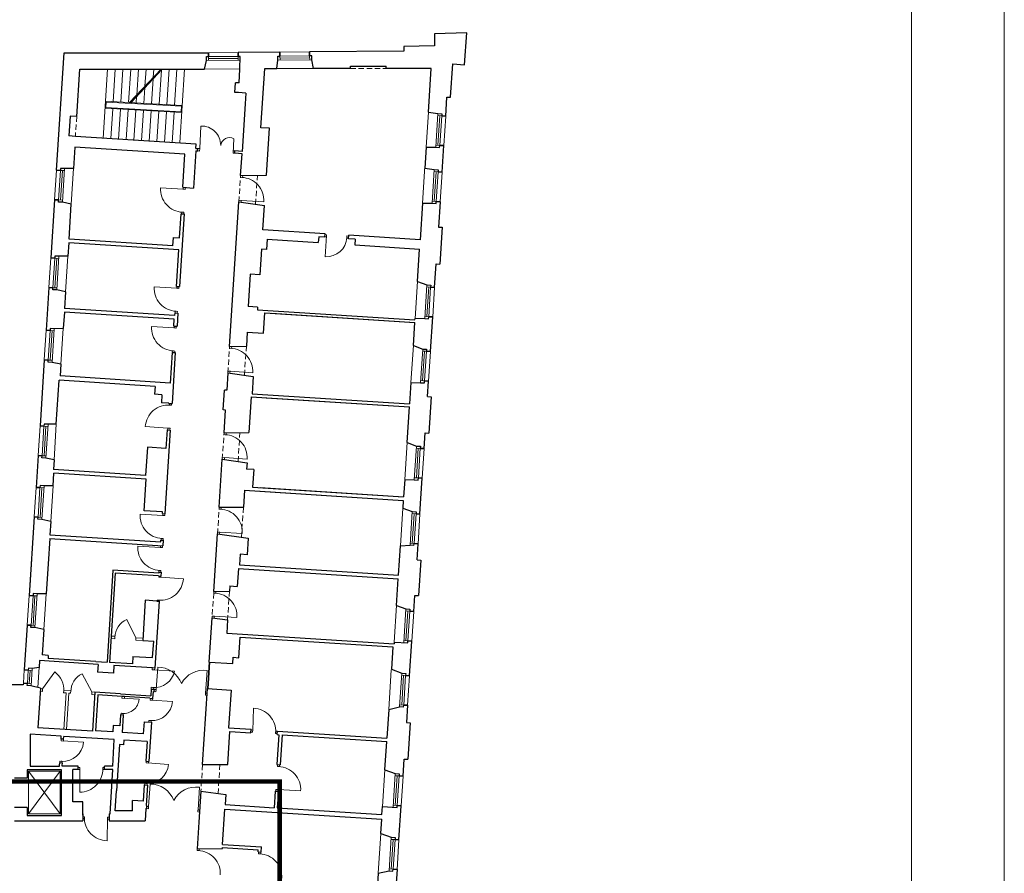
# Model space of a CAD drawing. Header units: millimetres. Extents: x 6904000 to 7075021, y 297772 to 407623.
# Tile 71 of 91: x 7071633 to 7073492, y 322490 to 324103. Entities that reach past the tile are written whole.
import ezdxf

# ---------------------------------------------------------------- set-up
doc = ezdxf.new("R2010")
doc.units = ezdxf.units.MM
doc.linetypes.add('MCS - 2 piętro - koncepcja (2026.04.17)_do wysłania$0$DASHED', pattern=[19.05, 12.7, -6.35])
for name, color, linetype, lineweight in [('MCS - 2 piętro - koncepcja (2026.04.17)_do wysłania$0$Drzwi i okna', 8, 'Continuous', 9), ('MCS - 2 piętro - koncepcja (2026.04.17)_do wysłania$0$Przekrojowa', 8, 'Continuous', 25), ('MCS - 2 piętro - koncepcja (2026.04.17)_do wysłania$0$Ramka', 8, 'Continuous', 9), ('MCS - 2 piętro - koncepcja (2026.04.17)_do wysłania$0$S3_obrys zakresu', 8, 'Continuous', 5), ('MCS - 2 piętro - koncepcja (2026.04.17)_do wysłania$0$Widokowa', 8, 'Continuous', 9)]:
    doc.layers.add(name, color=color, linetype=linetype, lineweight=lineweight)
doc.layers.add('MCS - 2 piętro - koncepcja (2026.04.17)_do wysłania$0$Obrys powierzchni', color=8, linetype='Continuous', lineweight=9, plot=False)

# ---------------------------------------------------------------- blocks, each defined once
blk = doc.blocks.new('MCS - 2 piętro - koncepcja (2026.04.17)_do wysłania$0$zw$2918')
at = {"layer": 'MCS - 2 piętro - koncepcja (2026.04.17)_do wysłania$0$Drzwi i okna', "color": 0}
for p, q in [((3569.7, -430.1), (3574.6, -344.7)), ((3695.7, -447.3), (3698.8, -392.9)), ((3569.1, -439.1), (3562.6, -438.7)), ((3569.7, -430.1), (3563.1, -429.7)), ((3569.7, -430.1), (3569.1, -439.1)), ((3696.2, -438.3), (3695.7, -447.3)), ((3696.2, -438.3), (3702.8, -438.7)), ((3695.7, -447.3), (3702.3, -447.7)), ((3723.9, -538.3), (3724.4, -531.7)), ((3732.9, -538.9), (3723.9, -538.3)), ((3731.9, -538.8), (3732.4, -531.6)), ((3731.9, -538.8), (3731.9, -538.8)), ((3507.5, -583.5), (3422.1, -578)), ((3506.5, -583.4), (3515.4, -584)), ((3507.9, -576.5), (3507.5, -583.5)), ((3515.4, -584), (3515.9, -576.8)), ((3718.3, -625), (3717.9, -631.5)), ((3727.3, -625.6), (3718.3, -625)), ((3725.9, -632.7), (3726.3, -625.6)), ((3726.3, -625.6), (3811.7, -631)), ((3500.9, -670.1), (3509.9, -670.7)), ((3501.9, -670.2), (3501.5, -676.2)), ((3509.9, -670.7), (3509.5, -676.4)), ((4042.2, -762.9), (4048.6, -763.3)), ((4049.1, -755.3), (4042.6, -754.9)), ((4048.9, -758.8), (4044, -838.7)), ((4048.6, -764.3), (4049.1, -755.3)), ((4125.3, -769), (4125.9, -760)), ((4125.4, -768), (4132, -768.4)), ((4125.9, -760), (4132.5, -760.4)), ((3483.3, -957.6), (3398, -952.1)), ((3482.3, -957.6), (3491.3, -958.1)), ((3483.8, -950.6), (3483.3, -957.6)), ((3491.3, -958.1), (3491.8, -950.9)), ((3476.7, -1044.3), (3485.7, -1044.9)), ((3477.7, -1044.3), (3477.3, -1050.3)), ((3485.7, -1044.9), (3485.3, -1050.6)), ((3473.5, -1107.4), (3388.1, -1101.9)), ((3472.5, -1107.3), (3481.4, -1107.9)), ((3473.9, -1100.4), (3473.5, -1107.4)), ((3481.4, -1107.9), (3481.9, -1100.7)), ((3682.3, -1184), (3682.7, -1177.4)), ((3691.2, -1184.6), (3682.3, -1184)), ((3690.2, -1184.5), (3690.7, -1177.3)), ((3690.2, -1184.5), (3690.2, -1184.5)), ((3466.9, -1194), (3475.9, -1194.6)), ((3467.9, -1194.1), (3467.5, -1200.1)), ((3475.9, -1194.6), (3475.5, -1200.3)), ((3676.7, -1270.7), (3676.3, -1277.2)), ((3685.7, -1271.3), (3676.7, -1270.7)), ((3684.2, -1278.3), (3684.7, -1271.2)), ((3684.7, -1271.2), (3770, -1276.7)), ((3454.2, -1398.8), (3463.2, -1399.3)), ((3455.2, -1398.8), (3455.6, -1392.8)), ((3463.2, -1399.3), (3463.6, -1393.3)), ((3449.9, -1485.6), (3364.5, -1480.3)), ((3448.9, -1485.5), (3457.8, -1486.1)), ((3449.4, -1492.6), (3449.9, -1485.6)), ((3457.8, -1486.1), (3457.4, -1493.1)), ((3661.2, -1510.3), (3661.7, -1503.7)), ((3670.2, -1510.9), (3661.2, -1510.3)), ((3669.2, -1510.8), (3669.6, -1504.2)), ((3669.2, -1510.8), (3669.2, -1510.8)), ((3669.6, -1504.2), (3669.6, -1504.2)), ((3655.6, -1597), (3655.2, -1603.5)), ((3664.6, -1597.6), (3655.6, -1597)), ((3663.2, -1604), (3663.6, -1597.5)), ((3663.6, -1597.5), (3748.9, -1603)), ((3430.1, -1816), (3344.8, -1810.6)), ((3429.1, -1816), (3438.1, -1816.6)), ((3430.5, -1809), (3430.1, -1816)), ((3438.1, -1816.6), (3438.5, -1809.5)), ((3642.9, -1791.7), (3643.5, -1785.1)), ((3651.9, -1792.3), (3642.9, -1791.7)), ((3650.9, -1792.2), (3651.4, -1785)), ((3650.9, -1792.2), (3650.9, -1792.2)), ((3651.3, -1785.6), (3651.3, -1785.6)), ((3637.4, -1878.4), (3637, -1884.9)), ((3646.4, -1879), (3637.4, -1878.4)), ((3644.9, -1886), (3645.4, -1879)), ((3645.4, -1879), (3730.7, -1884.4)), ((3421.3, -1936.7), (3336, -1931.2)), ((3421.8, -1929.7), (3421.3, -1936.7)), ((3423.5, -1902.7), (3432.5, -1903.3)), ((3424.5, -1902.8), (3424.1, -1908.8)), ((3429.3, -1937.3), (3429.7, -1930.2)), ((3432.5, -1903.3), (3432.1, -1909.3)), ((3420.3, -1936.7), (3429.3, -1937.3)), ((3414.7, -2023.4), (3423.7, -2024)), ((3415.1, -2048.8), (3415.3, -2044.5)), ((3415.7, -2023.5), (3415.3, -2029.5)), ((3423.7, -2024), (3423.3, -2030)), ((3424, -2049.4), (3415.1, -2048.8)), ((3423.3, -2045.1), (3423, -2049.3)), ((3423, -2049.3), (3508.4, -2054.9)), ((3622.6, -2109.1), (3623, -2102.5)), ((3631.6, -2109.6), (3622.6, -2109.1)), ((3630.6, -2109.6), (3631, -2103)), ((3630.6, -2109.6), (3630.6, -2109.5)), ((3631, -2103), (3631, -2103)), ((3409.4, -2135.5), (3409.1, -2139.3)), ((3418.4, -2136.1), (3409.4, -2135.5)), ((3417.4, -2136), (3417.1, -2139.9)), ((3617, -2195.8), (3616.6, -2202.3)), ((3626, -2196.4), (3617, -2195.8)), ((3624.6, -2202.8), (3625, -2196.3)), ((3625, -2196.3), (3710.3, -2201.8)), ((3390.5, -2398.4), (3390.9, -2391.8)), ((3399.6, -2399), (3390.6, -2398.4)), ((3395, -2398.7), (3474.8, -2403.8)), ((3399.5, -2399), (3399.9, -2392.4)), ((3405.2, -2473.6), (3411.2, -2388.3)), ((3591.8, -2486.9), (3598, -2401.6)), ((3387.1, -2464.9), (3386.7, -2471.4)), ((3396.1, -2465.5), (3387.1, -2464.9)), ((3395.7, -2472), (3396.1, -2465.5)), ((3404.7, -2481.6), (3398.2, -2481.2)), ((3398.7, -2473.2), (3405.2, -2473.6)), ((3405.3, -2472.6), (3404.7, -2481.6)), ((3591.8, -2485.9), (3591.2, -2494.9)), ((3598.2, -2487.4), (3591.8, -2486.9)), ((3276.3, -2506.3), (3276.7, -2499.7)), ((3285.3, -2506.8), (3276.3, -2506.3)), ((3276.3, -2506.3), (3340.7, -2510.4)), ((3285.3, -2506.8), (3285.7, -2500.3)), ((3383.1, -2513.1), (3383.5, -2506.6)), ((3392.1, -2513.7), (3383.2, -2513.2)), ((3387.6, -2513.4), (3467.4, -2518.6)), ((3392.1, -2513.7), (3392.5, -2507.1)), ((3591.2, -2494.9), (3597.7, -2495.4)), ((3272.7, -2563.1), (3272.2, -2569.5)), ((3281.6, -2563.6), (3272.7, -2563.1)), ((3281.2, -2570.1), (3281.6, -2563.6)), ((3769.9, -2629.7), (3773.5, -2544.3)), ((3378.2, -2589.9), (3377.7, -2596.4)), ((3387.1, -2590.5), (3378.2, -2589.9)), ((3386.7, -2597), (3387.1, -2590.5)), ((3769.7, -2634.2), (3763.1, -2633.9)), ((3770.1, -2626.3), (3763.5, -2625.9)), ((3770.2, -2625.3), (3769.7, -2634.2)), ((3857, -2629.9), (3856.5, -2638.9)), ((3856.5, -2638.9), (3863, -2639.3)), ((3863.4, -2631.3), (3856.9, -2630.9)), ((3046.8, -2667.4), (3047.3, -2660.8)), ((3055.9, -2667.9), (3046.9, -2667.4)), ((3051.3, -2667.7), (3131.2, -2672.8)), ((3055.8, -2667.9), (3056.2, -2661.4)), ((3041.9, -2744.1), (3041.5, -2750.6)), ((3050.9, -2744.7), (3041.9, -2744.1)), ((3050.5, -2751.2), (3050.9, -2744.7)), ((3367.7, -2750.6), (3368.1, -2744.1)), ((3376.7, -2751.2), (3367.7, -2750.6)), ((3376.7, -2751.2), (3377.1, -2744.6)), ((3116.9, -2767.6), (3110.4, -2767.5)), ((3110.4, -2775.5), (3116.9, -2775.6)), ((3116.9, -2775.6), (3116.7, -2861.1)), ((3116.9, -2776.6), (3116.9, -2767.6)), ((3203.8, -2776.7), (3203.8, -2767.7)), ((3203.8, -2767.7), (3210.4, -2767.7)), ((3203.8, -2775.7), (3210.4, -2775.7)), ((3372.2, -2750.9), (3452, -2756.1)), ((3863.3, -2763.9), (3863.8, -2757.2)), ((3872.3, -2764.5), (3863.3, -2763.9)), ((3871.3, -2764.4), (3871.7, -2757.7)), ((3362.7, -2827.4), (3362.3, -2833.9)), ((3371.7, -2828), (3362.7, -2827.4)), ((3371.3, -2834.5), (3371.7, -2828)), ((3376.8, -2915.7), (3382.7, -2830.4)), ((3563.4, -2927.7), (3569, -2842.4)), ((3857.8, -2850.7), (3857.4, -2857.1)), ((3866.8, -2851.2), (3857.8, -2850.7)), ((3865.3, -2857.6), (3865.7, -2851.2)), ((3865.7, -2851.2), (3951.1, -2856.6)), ((3376.2, -2923.6), (3369.7, -2923.2)), ((3370.2, -2915.3), (3376.7, -2915.7)), ((3376.8, -2914.7), (3376.2, -2923.6)), ((3563.4, -2926.7), (3562.8, -2935.7)), ((3562.8, -2935.7), (3569.3, -2936.1)), ((3569.9, -2928.2), (3563.4, -2927.7)), ((3134.3, -2954.4), (3128.8, -2954.3)), ((3134.2, -2962.4), (3128.8, -2962.3)), ((3134.2, -2963.4), (3134.3, -2954.4)), ((3221.2, -2959.2), (3220.4, -3044.7)), ((3221.1, -2964.2), (3221.2, -2955.2)), ((3221.2, -2955.2), (3227.9, -2955.2)), ((3227.4, -2963.2), (3221.2, -2963.2)), ((3559.9, -3081.2), (3560.3, -3074.6)), ((3568.8, -3081.8), (3559.9, -3081.2)), ((3567.8, -3081.8), (3568.3, -3075.1)), ((3792, -3093.7), (3792.4, -3087)), ((3800.9, -3094.3), (3792, -3093.7)), ((3800, -3094.2), (3800.4, -3087.5))]:
    blk.add_line(p, q, dxfattribs=at)
at = {"layer": 'MCS - 2 piętro - koncepcja (2026.04.17)_do wysłania$0$Drzwi i okna', "color": 0, "ltscale": 1.6}
for p, q in [((3329.2, -2277.6), (3294.8, -2209.1)), ((2976.8, -2470.3), (3022.7, -2406.9)), ((3163, -2482.3), (3125.6, -2413.6))]:
    blk.add_line(p, q, dxfattribs=at)
for centre, radius, start, end in [((3576.9, -416.8), 72.1, 359.2141, 91.852), ((3682.4, -422.3), 33.7, 60.7354, 172.2871), ((3725.1, -625.3), 86.7, 356.2036, 87.8142), ((3508.7, -583.7), 86.7, 176.193, 267.8036), ((3484.5, -957.9), 86.7, 176.193, 267.8036), ((3474.7, -1107.6), 86.7, 176.193, 267.8036), ((3683.4, -1271), 86.7, 356.2036, 87.8142), ((3451.1, -1485.5), 86.7, 84.979, 176.5896), ((3662.4, -1597.3), 86.7, 356.2036, 87.8142), ((3431.3, -1816.3), 86.7, 176.193, 267.8036), ((3644.1, -1878.7), 86.7, 356.2036, 87.8142), ((3422.5, -1937), 86.7, 176.193, 267.8036), ((3421.8, -2049.4), 86.7, 264.7676, 356.3783), ((3623.8, -2196), 86.7, 356.2036, 87.8142), ((3326.4, -2279.7), 77.4, 114.1138, 177.9529), ((2975.9, -2472.7), 80.7, 354.5264, 54.6033), ((3163.5, -2484.8), 80.7, 117.9982, 178.0752), ((3399, -2388.1), 77.4, 264.5446, 348.3084), ((3410.9, -2483.8), 95.4, 20.051, 89.8558), ((3584.7, -2496.1), 95.4, 81.999, 151.8038), ((3283.1, -2505.9), 57.8, 264.0905, 355.5263), ((3770.1, -2631), 86.7, 356.1135, 87.7241), ((3117.1, -2774.3), 86.7, 269.771, 1.3816), ((3864.5, -2850.9), 86.7, 356.2036, 87.8142), ((3382.5, -2925.8), 95.4, 20.4286, 90.2334), ((3556.3, -2937), 95.4, 82.3767, 152.1814), ((3221, -2957.9), 86.7, 177.9873, 269.5979), ((3561, -3168.2), 86.7, 356.2036, 87.8142), ((3793.2, -3180.7), 86.7, 356.2036, 87.8142)]:
    blk.add_arc(centre, radius, start, end, dxfattribs=at)
at = {"layer": 'MCS - 2 piętro - koncepcja (2026.04.17)_do wysłania$0$Drzwi i okna', "color": 0}
for centre, radius, start, end in [((3505.8, -661.7), 78.2, 84.6681, 87.9667), ((4047.9, -761), 77.8, 267.1102, 356.4843), ((4126.8, -764.7), 78.2, 174.843, 178.1416), ((3481.7, -1035.8), 78.2, 84.6681, 87.9667), ((3471.9, -1185.6), 78.2, 84.6681, 87.9667), ((3458.1, -1407.8), 78.2, 264.816, 268.1145), ((3428.5, -1894.2), 78.2, 84.6681, 87.9667), ((3419.7, -2014.9), 78.2, 84.6681, 87.9667), ((3414.5, -2127.1), 78.2, 84.6046, 87.9032), ((3482.9, -2482.5), 78.2, 174.3635, 177.6621), ((3513.6, -2484.6), 78.2, 354.1927, 357.4913), ((3389.8, -2512.7), 77.8, 266.3349, 355.7089), ((3283.2, -2485.4), 78.2, 264.6739, 267.9724), ((3388.7, -2512.3), 78.2, 264.6779, 267.9764), ((3778.7, -2630.1), 78.2, 355.2588, 358.5574), ((3053.6, -2667), 77.8, 266.3349, 355.7089), ((3052.5, -2666.5), 78.2, 264.6779, 267.9764), ((3195, -2772.3), 78.2, 178.2461, 181.5447), ((3374.4, -2750.2), 77.8, 266.3349, 355.7089), ((3373.3, -2749.8), 78.2, 264.6779, 267.9764), ((3454.5, -2924), 78.2, 174.7412, 178.0397), ((3485.2, -2926), 78.2, 354.5703, 357.8689), ((3143.1, -2959), 78.2, 357.8242, 1.1228)]:
    blk.add_arc(centre, radius, start, end, dxfattribs=at)
at = {"layer": 'MCS - 2 piętro - koncepcja (2026.04.17)_do wysłania$0$Przekrojowa', "color": 0, "ltscale": 1.6}
for p, q in [((4577.8, 6.7), (4456.8, 3.7)), ((4456.8, 3.7), (4456.8, -41.3)), ((4570.1, -113.3), (4577.8, 6.7)), ((3029.2, -511.4), (3057.8, -68.3)), ((3057.8, -68.3), (3602.8, -67.7)), ((3872.8, -65.6), (3714.8, -66.8)), ((4340.8, -62.1), (3984.8, -64.7)), ((4456.8, -41.3), (4340.8, -44.1)), ((4340.8, -44.1), (4340.8, -62.1)), ((3587.4, -129.3), (3595.3, -97.5)), ((3861.6, -127.2), (3865.2, -95.4)), ((3999.3, -127.1), (3993.3, -94.3)), ((4517.1, -236.2), (4525.2, -110.4)), ((4525.2, -110.4), (4570.1, -113.3)), ((3105.4, -308.9), (3116.9, -130)), ((3116.9, -130), (3587.4, -129.3)), ((3718.4, -181.8), (3721.8, -129.5)), ((3801.1, -351.3), (3815.6, -127.2)), ((3815.6, -127.2), (3861.6, -127.2)), ((4139.3, -127), (3999.3, -127.1)), ((4139.3, -118.9), (4274.3, -118.8)), ((4139.3, -127), (4139.3, -118.9)), ((4274.3, -126.9), (4274.3, -118.8)), ((4443.9, -126.8), (4274.3, -126.9)), ((4433.2, -292.7), (4443.9, -126.8)), ((3703, -217.9), (3705.4, -181)), ((3718.4, -181.8), (3705.4, -181)), ((3716, -218.7), (3703, -217.9)), ((3744.4, -220.6), (3716, -218.7)), ((3744.4, -220.6), (3741.8, -260.9)), ((4498.5, -307.1), (4503.1, -235.3)), ((4503.1, -235.3), (4517.1, -236.2)), ((3741.8, -260.9), (3730.3, -440.5)), ((4433.2, -292.7), (4469.3, -297.5)), ((3080.4, -307.2), (3075.6, -382.1)), ((3105.4, -308.9), (3080.4, -307.2)), ((3833.1, -353.4), (3801.1, -351.3)), ((3821.6, -530.6), (3833.1, -353.4)), ((3100.5, -383.7), (3075.6, -382.1)), ((3556.6, -413.2), (3100.5, -383.7)), ((3099, -424.8), (3093.8, -504.8)), ((3514.1, -451.6), (3099, -424.8)), ((3555, -438.2), (3546, -578.9)), ((3555, -438.2), (3562.6, -438.7)), ((3555.6, -429.2), (3556.6, -413.2)), ((3555.6, -429.2), (3563.1, -429.7)), ((3562.6, -438.7), (3563.1, -429.7)), ((3702.3, -447.7), (3702.8, -438.7)), ((3730.3, -440.5), (3702.8, -438.7)), ((4424.8, -424.2), (4419.6, -504.3)), ((4424.8, -424), (4461.1, -424.7)), ((4484.8, -518.7), (4491.3, -418.9)), ((3506, -576.3), (3514.1, -451.6)), ((3729.7, -449.5), (3702.3, -447.7)), ((3724.4, -531.7), (3729.7, -449.5)), ((3093.8, -504.8), (3059.4, -505.5)), ((4419.6, -504.3), (4455.6, -509)), ((3724.4, -531.7), (3821.6, -530.6)), ((3506, -576.3), (3546, -578.9)), ((3022, -623.1), (3007.9, -842.7)), ((3682.7, -1177.4), (3717.9, -631.5)), ((3717.9, -631.5), (3814.2, -645.2)), ((4477.6, -630.5), (4471.4, -726.3)), ((3085.1, -640), (3051.2, -632.8)), ((3076.5, -772.1), (3085.1, -640)), ((3808.4, -736.6), (3814.2, -645.2)), ((4411.1, -635.7), (4402.1, -774.6)), ((4411.1, -635.5), (4447.4, -636.3)), ((3493.7, -766.9), (3499.6, -676.1)), ((3511.6, -676.9), (3493.9, -951.3)), ((3499.6, -676.1), (3511.6, -676.9)), ((4042.9, -751.6), (3808.4, -736.6)), ((4471.4, -726.3), (4485.4, -727.2)), ((4485.4, -727.2), (4476.4, -866.3)), ((3468.7, -797.4), (3076.5, -772.1)), ((3468.7, -797.4), (3470.8, -765.5)), ((3470.8, -765.5), (3493.7, -766.9)), ((3824.1, -772.7), (3821.6, -810.6)), ((3824.1, -772.7), (4017.7, -785.1)), ((4019.1, -763.1), (4017.7, -785.1)), ((4042, -764.6), (4019.1, -763.1)), ((4042, -764.6), (4042.9, -751.6)), ((4131.9, -770.3), (4132.7, -757.4)), ((4156.8, -771.9), (4131.9, -770.3)), ((4156.8, -771.9), (4131.9, -770.3)), ((4402.1, -774.6), (4132.7, -757.4)), ((4156.8, -771.9), (4155.4, -793.9)), ((3075.6, -786), (3072.4, -836.1)), ((3490.8, -812.8), (3075.6, -786)), ((3481.9, -950.6), (3490.8, -812.8)), ((3802.7, -809.4), (3796.4, -907.2)), ((3821.6, -810.6), (3802.7, -809.4)), ((4155.4, -793.9), (4399.9, -809.5)), ((4392, -931.6), (4399.9, -809.5)), ((3072.4, -836.1), (3038.1, -836.8)), ((4456.7, -954.2), (4462.5, -865.4)), ((4462.5, -865.4), (4476.4, -866.3)), ((3760.4, -904.9), (3752.6, -1026.6)), ((3796.4, -907.2), (3760.4, -904.9)), ((3000.7, -954.5), (2990.2, -1116.1)), ((3063.7, -971.3), (3029.9, -964.1)), ((3481.9, -950.6), (3493.9, -951.3)), ((4392, -931.6), (4427.5, -944.6)), ((3063.7, -971.3), (3059.7, -1033.5)), ((3474.8, -1060.3), (3059.7, -1033.5)), ((3788.5, -1028.9), (3752.6, -1026.6)), ((3788.5, -1028.9), (3787.9, -1038.9)), ((3787.9, -1038.9), (4382.6, -1077)), ((3058.8, -1047.5), (3054.8, -1109.5)), ((3473.9, -1074.3), (3058.8, -1047.5)), ((3472.2, -1100.2), (3473.9, -1074.3)), ((3475.5, -1050.3), (3474.8, -1060.3)), ((3475.5, -1050.3), (3487.4, -1051.1)), ((3487.4, -1051.1), (3484.2, -1101)), ((3811.2, -1127.4), (3816.2, -1050.6)), ((3816.2, -1050.6), (4382, -1087.1)), ((3816.2, -1050.6), (4382, -1087.1)), ((3841.1, -1052.2), (4382, -1087.1)), ((3841.1, -1052.2), (4382, -1087.1)), ((4382.6, -1077), (4383, -1071.3)), ((4383, -1071.1), (4419.3, -1071.8)), ((4441.1, -1196.7), (4449.5, -1066)), ((3054.8, -1109.5), (3020.4, -1110.3)), ((3472.2, -1100.2), (3484.2, -1101)), ((4376.4, -1174.1), (4382, -1087.1)), ((3749.3, -1123.4), (3745.9, -1176.6)), ((3749.3, -1123.4), (3811.2, -1127.4)), ((3682.7, -1177.4), (3745.9, -1176.6)), ((4376.4, -1174.1), (4411.9, -1187.1)), ((3465.8, -1200), (3458.3, -1315.8)), ((3477.8, -1200.8), (3465.4, -1393.4)), ((3465.8, -1200), (3477.8, -1200.8)), ((2983, -1227.9), (2966.9, -1477.4)), ((3046.1, -1244.7), (3012.2, -1237.6)), ((3046.1, -1244.7), (3043.2, -1289)), ((3458.3, -1315.8), (3043.2, -1289)), ((3676.3, -1277.2), (3672, -1343)), ((3676.3, -1277.2), (3771.6, -1290.7)), ((3771.6, -1290.7), (3767.4, -1356)), ((3028.5, -1470.8), (3039.3, -1304.8)), ((3401.4, -1328.2), (3039.3, -1304.8)), ((3401.4, -1328.2), (3399.5, -1358.1)), ((4367.4, -1313.8), (4362.2, -1394.4)), ((4367.4, -1313.6), (4403.7, -1314.3)), ((4430.1, -1366.4), (4433.9, -1308.5)), ((3427.4, -1359.9), (3399.5, -1358.1)), ((3427.4, -1359.9), (3425.5, -1389.8)), ((3658.2, -1417.3), (3663, -1342.5)), ((3672, -1343), (3663, -1342.5)), ((3764.6, -1367.5), (3755.9, -1502.6)), ((3764.6, -1367.5), (4361.4, -1406)), ((3767.4, -1356), (4362.2, -1394.4)), ((3820.5, -1371.1), (4361.4, -1406)), ((4430.1, -1366.4), (4444.1, -1367.3)), ((4444.1, -1367.3), (4435.3, -1504.5)), ((3453.4, -1391.6), (3425.5, -1389.8)), ((3453.4, -1392.6), (3453.4, -1391.6)), ((3453.4, -1392.6), (3465.4, -1393.4)), ((4352.7, -1540.8), (4361.4, -1406)), ((3667.2, -1417.9), (3658.2, -1417.3)), ((3661.7, -1503.7), (3667.2, -1417.9)), ((3028.5, -1470.8), (2997.1, -1471.5)), ((3458.9, -1493.2), (3438.5, -1809.5)), ((3446.9, -1492.4), (3442.4, -1562.3)), ((3446.9, -1492.4), (3458.9, -1493.2)), ((3661.7, -1503.7), (3755.9, -1502.6)), ((4417.4, -1563.4), (4421.3, -1503.6)), ((4421.3, -1503.6), (4435.3, -1504.5)), ((3372.6, -1557.8), (3365.7, -1664.6)), ((3442.4, -1562.3), (3372.6, -1557.8)), ((4352.7, -1540.8), (4388.2, -1553.8)), ((2959.7, -1589.1), (2951.9, -1709.9)), ((3019.8, -1605.3), (2988.9, -1598.8)), ((3019.8, -1605.3), (3017.4, -1642.1)), ((3643.5, -1785.1), (3655.2, -1603.5)), ((3655.2, -1603.5), (3748.6, -1616.7)), ((3748.6, -1616.7), (3747, -1640.5)), ((3016.5, -1703.3), (3019.5, -1656.2)), ((3365.7, -1664.6), (3017.4, -1642.1)), ((3367.8, -1678.7), (3019.5, -1656.2)), ((3774, -1642.2), (3747, -1640.5)), ((3774, -1642.2), (3769.7, -1708.5)), ((3016.5, -1703.3), (2982.1, -1704)), ((3360.1, -1798.2), (3367.8, -1678.7)), ((3769.7, -1708.5), (4339.5, -1745.3)), ((3769.7, -1708.5), (4339.5, -1745.3)), ((4343.7, -1680.4), (4339.5, -1745.3)), ((4343.7, -1680.3), (4380, -1681)), ((4401.5, -1809.9), (4410.2, -1675.2)), ((3738.9, -1720.1), (3734.8, -1784)), ((3738.9, -1720.1), (4338.6, -1758.9)), ((3797.8, -1723.9), (4338.6, -1758.9)), ((3798.6, -1710.4), (4339.5, -1745.3)), ((3798.6, -1710.4), (4339.5, -1745.3)), ((3643.4, -1785.1), (3734.8, -1784)), ((4338.6, -1758.9), (4336.8, -1788.2)), ((3429.9, -1802.7), (3360.1, -1798.2)), ((3429.5, -1809), (3429.9, -1802.7)), ((3429.5, -1809), (3438.5, -1809.5)), ((4336.8, -1788.2), (4372.3, -1801.2)), ((2944.7, -1821.6), (2925.6, -2118)), ((3007.7, -1838.5), (2973.9, -1831.3)), ((3007.7, -1838.5), (3004.5, -1888.8)), ((3004.5, -1888.8), (3422.6, -1915.7)), ((3623, -2102.5), (3637, -1884.9)), ((3637, -1884.9), (3753.3, -1901.4)), ((3003.6, -1902.7), (2997.4, -1998.2)), ((3003.6, -1902.7), (3430.7, -1930.3)), ((3422.6, -1915.7), (3423.1, -1908.8)), ((3423.1, -1908.8), (3432.1, -1909.3)), ((3432.1, -1909.3), (3430.7, -1930.3)), ((3753.3, -1901.4), (3749.2, -1964.3)), ((4320.4, -2041.7), (4327.5, -1931.1)), ((4327.5, -1931.1), (4364.1, -1928.5)), ((4378.8, -1929.5), (4364.1, -1928.5)), ((4390.3, -1983.6), (4394.2, -1922.7)), ((3722.3, -1962.5), (3719.6, -2002.9)), ((3749.2, -1964.3), (3722.3, -1962.5)), ((2934.4, -1981.3), (2925.6, -2118)), ((2997.4, -1998.2), (2990.1, -2111.4)), ((3719.6, -2002.9), (4320.4, -2041.7)), ((4390.3, -1983.6), (4404.3, -1984.5)), ((4404.3, -1984.5), (4395.6, -2118.6)), ((3242.4, -2022.4), (3219.9, -2370.6)), ((3250.6, -2033.9), (3228.7, -2371.2)), ((3415, -2033.5), (3242.4, -2022.4)), ((3414.3, -2044.5), (3250.6, -2033.9)), ((3414.3, -2044.5), (3423.3, -2045.1)), ((3415.2, -2029.5), (3415, -2033.5)), ((3415.2, -2029.5), (3424.3, -2030.1)), ((3424.3, -2030.1), (3423.3, -2045.1)), ((3715.8, -2016.3), (3711.4, -2084.1)), ((3715.8, -2016.3), (4319.5, -2055.2)), ((4313, -2155.9), (4319.5, -2055.2)), ((2990.1, -2111.4), (2955.8, -2112.2)), ((3623, -2102.5), (3682.2, -2101.8)), ((3683.4, -2082.3), (3682.2, -2101.8)), ((3683.4, -2082.3), (3711.4, -2084.1)), ((4377.7, -2178.6), (4381.7, -2117.7)), ((4381.7, -2117.7), (4395.6, -2118.6)), ((3364.3, -2136.4), (3354.5, -2288.2)), ((3408.1, -2139.3), (3364.3, -2136.4)), ((3417.1, -2139.9), (3400.8, -2392.4)), ((3408.1, -2139.3), (3417.2, -2139.9)), ((4313, -2155.9), (4348.5, -2168.9)), ((2918.4, -2229.8), (2907.4, -2399.4)), ((3605.8, -2369.9), (3616.6, -2202.3)), ((3616.6, -2202.3), (3675.2, -2210.6)), ((3675.2, -2210.6), (3672, -2260)), ((2981.4, -2246.6), (2947.6, -2239.5)), ((2981.4, -2246.6), (2975.2, -2342.8)), ((3672, -2260), (4303.7, -2300.7)), ((3354.5, -2288.2), (3396.2, -2290.9)), ((3392.2, -2352.8), (3396.2, -2290.9)), ((3718.1, -2353.1), (3723.1, -2275.3)), ((3723.1, -2275.3), (4298.9, -2312.4)), ((4304.1, -2293.9), (4303.7, -2300.7)), ((4362.1, -2421.1), (4370.5, -2290.4)), ((4298.9, -2312.4), (4293.5, -2397)), ((2964.8, -2364.3), (2963.1, -2390.5)), ((3186.3, -2378.6), (2964.8, -2364.3)), ((2998.2, -2344.3), (2975.2, -2342.8)), ((2998.2, -2344.3), (2997.4, -2356.3)), ((3177.2, -2367.9), (2997.4, -2356.3)), ((3177.2, -2367.9), (3219.9, -2370.6)), ((3186.3, -2378.6), (3184.4, -2407.5)), ((3315.7, -2376.8), (3228.7, -2371.2)), ((3317.6, -2348), (3315.7, -2376.8)), ((3317.6, -2348), (3392.2, -2352.8)), ((3605.8, -2369.9), (3694.6, -2375.6)), ((3694.6, -2375.6), (3696.1, -2351.7)), ((3696.1, -2351.7), (3718.1, -2353.1)), ((2963.1, -2390.5), (2937.6, -2393.6)), ((3244.3, -2411.4), (3184.4, -2407.5)), ((3246.1, -2382.5), (3244.3, -2411.4)), ((3391.8, -2391.9), (3246.1, -2382.5)), ((3400.8, -2392.4), (3391.8, -2391.9)), ((4293.5, -2397), (4332.9, -2411.4)), ((2904.2, -2449.8), (2903.8, -2455.3)), ((2903.8, -2455.3), (2838.2, -2455.3)), ((2968.8, -2468.8), (2932.2, -2459.4)), ((2968.8, -2468.8), (2959.2, -2617.5)), ((3174.5, -2483.1), (3165, -2630.7)), ((3270.3, -2489.2), (3174.5, -2483.1)), ((3270.3, -2489.2), (3385.1, -2496.6)), ((3386.7, -2471.4), (3385.1, -2496.6)), ((3386.7, -2471.4), (3398.8, -2472.2)), ((3393.4, -2507.2), (3395.1, -2481)), ((3395.1, -2481), (3398.2, -2481.2)), ((3398.2, -2481.2), (3398.8, -2472.2)), ((3580.8, -2757.1), (3599.3, -2469.7)), ((3599.3, -2469.7), (3688.2, -2475.4)), ((3688.2, -2475.4), (3678.9, -2618.1)), ((3184.9, -2493.7), (3176.2, -2629.5)), ((3275.7, -2499.6), (3184.9, -2493.7)), ((3285.7, -2500.3), (3275.7, -2499.6)), ((3381.5, -2506.4), (3285.7, -2500.3)), ((3381.5, -2506.4), (3393.4, -2507.2)), ((4283.7, -2548.6), (4276.7, -2656.7)), ((4283.7, -2548.6), (4324.7, -2538.7)), ((4339.5, -2539.7), (4324.7, -2538.7)), ((4354.9, -2532.9), (4350.7, -2597.7)), ((3271.2, -2569.5), (3268.6, -2610.4)), ((3281.2, -2570.1), (3271.2, -2569.5)), ((3281.2, -2570.1), (3277, -2636)), ((3359.8, -2595.2), (3356.8, -2641.1)), ((3359.8, -2595.2), (3387.6, -2597)), ((3387.6, -2597), (3378.1, -2744.7)), ((4350.7, -2597.7), (4364.7, -2598.6)), ((4364.7, -2598.6), (4355.8, -2736.8)), ((3165, -2630.7), (2959.2, -2617.5)), ((3242, -2633.7), (3176.2, -2629.5)), ((3243.6, -2608.8), (3242, -2633.7)), ((3268.6, -2610.4), (3243.6, -2608.8)), ((3356.8, -2641.1), (3277, -2636)), ((3676.1, -2756), (3684.1, -2632.1)), ((3678.9, -2618.1), (3763.8, -2623.6)), ((3684.1, -2632.1), (3762.9, -2637.2)), ((3762.9, -2637.2), (3763.8, -2623.6)), ((3862.8, -2643.6), (3863.6, -2630.1)), ((3863.6, -2630.1), (4276.7, -2656.7)), ((3046.9, -2649.8), (2930.1, -2642.2)), ((2930.1, -2642.2), (2930.1, -2763.2)), ((3046.3, -2660.7), (3046.9, -2649.8)), ((3056.2, -2661.4), (3046.3, -2660.7)), ((3056.2, -2661.4), (3056.8, -2650.4)), ((3247.5, -2662.7), (3056.8, -2650.4)), ((3241.8, -2763.5), (3247.5, -2662.7)), ((3283.1, -2664.4), (3281.9, -2682.4)), ((3370.9, -2670.1), (3283.1, -2664.4)), ((3370.9, -2670.1), (3366.3, -2743.9)), ((3868.7, -2644), (3861.4, -2757.1)), ((3862.8, -2643.6), (3868.7, -2644)), ((3880.7, -2644.8), (3873.4, -2757.9)), ((3880.7, -2644.8), (4275.8, -2670.3)), ((4269, -2776.7), (4275.8, -2670.3)), ((3267, -2681.4), (3255.7, -2856.1)), ((3281.9, -2682.4), (3267, -2681.4)), ((3040.8, -2758.7), (3041.2, -2750.4)), ((3051.2, -2751), (3041.2, -2750.4)), ((3366.3, -2743.9), (3378.1, -2744.7)), ((4337.6, -2800.8), (4341.8, -2735.9)), ((4341.8, -2735.9), (4355.8, -2736.8)), ((3048.6, -2777), (2918.9, -2777)), ((2918.9, -2777), (2918.9, -2808.1)), ((2930.1, -2763.2), (3040.5, -2763.2)), ((3040.5, -2763.2), (3040.8, -2758.7)), ((3048.6, -2949.8), (3048.6, -2777)), ((3050.5, -2763.5), (3050.7, -2759.3)), ((3090.8, -2763.5), (3050.5, -2763.5)), ((3050.7, -2759.3), (3051.2, -2751)), ((3110.4, -2763.5), (3090.8, -2763.5)), ((3090.8, -2897.5), (3090.8, -2775.5)), ((3110.4, -2775.5), (3090.8, -2775.5)), ((3110.4, -2775.5), (3110.4, -2763.5)), ((3241.8, -2763.5), (3210.4, -2763.5)), ((3210.4, -2775.5), (3210.4, -2763.5)), ((3241.8, -2775.5), (3210.4, -2775.5)), ((3232.4, -2943.5), (3241.8, -2775.5)), ((3580.8, -2757.1), (3676.1, -2756)), ((3861.4, -2757.1), (3873.4, -2757.9)), ((4269, -2776.7), (4308.4, -2791.1)), ((2918.9, -2808.1), (2870.9, -2808.1)), ((3250.8, -2931.7), (3255.7, -2856.1)), ((3360.5, -2833.8), (3356.7, -2894.6)), ((3360.5, -2833.8), (3356.7, -2894.6)), ((3360.5, -2833.8), (3372.3, -2834.5)), ((3372.3, -2834.5), (3367.4, -2911.1)), ((3574.4, -2856.9), (3566.8, -2974.4)), ((3574.4, -2856.9), (3668.7, -2870.3)), ((3854.9, -2857), (3850.9, -2919.8)), ((3854.9, -2857), (3866.9, -2857.7)), ((3866.9, -2857.7), (3862.9, -2920.6)), ((3128.8, -2897.5), (3090.8, -2897.5)), ((3128.8, -2947.5), (3128.8, -2897.5)), ((3315.6, -2931.7), (3315.6, -2892)), ((3356.7, -2894.6), (3315.6, -2892)), ((3668.7, -2870.3), (3666.3, -2907.9)), ((2918.9, -2919.1), (2870.9, -2919.1)), ((2918.9, -2919.1), (2918.9, -2949.8)), ((3315.6, -2931.7), (3250.8, -2931.7)), ((3366.6, -2923), (3363.6, -2969.1)), ((3366.6, -2923), (3369.7, -2923.2)), ((3366.6, -2923), (3369.7, -2923.2)), ((3367.4, -2911.1), (3370.5, -2911.3)), ((3369.7, -2923.2), (3370.5, -2911.3)), ((3656.5, -3058.7), (3665.1, -2925.5)), ((3665.1, -2925.5), (4256.9, -2963.7)), ((3666.3, -2907.9), (3850.9, -2919.8)), ((3862.9, -2920.6), (4258, -2946.1)), ((4258, -2946.1), (4260, -2915.8)), ((4322.1, -3041.3), (4330.4, -2912.5)), ((2870.9, -2969.1), (3128.8, -2969.1)), ((2918.9, -2949.8), (3048.6, -2949.8)), ((3128.8, -2943.5), (3128.8, -2969.1)), ((3227.4, -2943.5), (3227.4, -2969.1)), ((3227.4, -2943.5), (3232.4, -2943.5)), ((3227.4, -2969.1), (3363.6, -2969.1)), ((4253.5, -3017.2), (4256.9, -2963.7)), ((3566.8, -2974.4), (3560.3, -3074.7)), ((4253.5, -3017.2), (4292.9, -3031.6)), ((3560.3, -3074.7), (3655.6, -3073.5)), ((3655.6, -3073.5), (3655.8, -3070.7)), ((3655.8, -3070.7), (3790.4, -3079.4)), ((3656.5, -3058.7), (3803.2, -3068.2)), ((3790, -3087), (3790.4, -3079.4)), ((3801.9, -3087.8), (3803.2, -3068.2)), ((3790, -3087), (3801.9, -3087.8)), ((4243.8, -3167.5), (4284.7, -3158.9)), ((4314.9, -3153), (4309.4, -3237.8)), ((4243.8, -3167.5), (4237.3, -3269.1))]:
    blk.add_line(p, q, dxfattribs=at)
at = {"layer": 'MCS - 2 piętro - koncepcja (2026.04.17)_do wysłania$0$Przekrojowa', "color": 0}
for p, q in [((3603, -82.6), (3602.8, -67.7)), ((3602.8, -67.7), (3603, -82.6)), ((3714.9, -81.8), (3714.8, -66.8)), ((3714.8, -66.8), (3714.9, -81.8)), ((3872.9, -80.6), (3872.8, -65.6)), ((3872.8, -65.6), (3872.9, -80.6)), ((3984.9, -79.7), (3984.8, -64.7)), ((3984.8, -64.7), (3984.9, -79.7)), ((3595.2, -82.7), (3603, -82.6)), ((3595.3, -97.5), (3595.2, -82.7)), ((3722.7, -81.7), (3714.9, -81.8)), ((3721.8, -129.6), (3722.7, -81.7)), ((3865.2, -95.4), (3865.1, -80.6)), ((3865.1, -80.6), (3872.9, -80.6)), ((3992.7, -79.7), (3984.9, -79.7)), ((3992.8, -94.5), (3992.7, -79.7)), ((4469.3, -297.5), (4484.1, -298.4)), ((4484.1, -298.4), (4483.6, -306.2)), ((4483.6, -306.2), (4498.5, -307.1)), ((4498.5, -307.1), (4483.6, -306.2)), ((4461.1, -424.7), (4475.8, -425.7)), ((4475.8, -425.7), (4476.3, -417.9)), ((4476.3, -417.9), (4491.3, -418.9)), ((4491.3, -418.9), (4476.3, -417.9)), ((3044.2, -512.3), (3029.2, -511.4)), ((3029.2, -511.4), (3044.2, -512.3)), ((3044.7, -504.6), (3044.2, -512.3)), ((3059.4, -505.5), (3044.7, -504.6)), ((4455.6, -509), (4470.4, -510)), ((4470.4, -510), (4469.9, -517.7)), ((4469.9, -517.7), (4484.8, -518.7)), ((4484.8, -518.7), (4469.9, -517.7)), ((3037, -624.1), (3022, -623.1)), ((3022, -623.1), (3037, -624.1)), ((3036.5, -631.9), (3037, -624.1)), ((3051.2, -632.8), (3036.5, -631.9)), ((4462.2, -637.3), (4462.7, -629.5)), ((4462.7, -629.5), (4477.6, -630.5)), ((4477.6, -630.5), (4462.7, -629.5)), ((4447.4, -636.3), (4462.2, -637.3)), ((3022.8, -843.6), (3007.9, -842.7)), ((3007.9, -842.7), (3022.8, -843.6)), ((3023.3, -835.9), (3022.8, -843.6)), ((3038.1, -836.8), (3023.3, -835.9)), ((3015.6, -955.4), (3000.7, -954.5)), ((3000.7, -954.5), (3015.6, -955.4)), ((3015.1, -963.2), (3015.6, -955.4)), ((3029.9, -964.1), (3015.1, -963.2)), ((4427.5, -944.6), (4442.3, -945.5)), ((4442.3, -945.5), (4441.8, -953.3)), ((4441.8, -953.3), (4456.7, -954.2)), ((4456.7, -954.2), (4441.8, -953.3)), ((4419.3, -1071.8), (4434.1, -1072.8)), ((4434.1, -1072.8), (4434.6, -1065)), ((4434.6, -1065), (4449.5, -1066)), ((4449.5, -1066), (4434.6, -1065)), ((3005.7, -1109.3), (3005.2, -1117.1)), ((3020.4, -1110.3), (3005.7, -1109.3)), ((3005.2, -1117.1), (2990.2, -1116.1)), ((2990.2, -1116.1), (3005.2, -1117.1)), ((4411.9, -1187.1), (4426.7, -1188)), ((4426.7, -1188), (4426.2, -1195.8)), ((4426.2, -1195.8), (4441.1, -1196.7)), ((4441.1, -1196.7), (4426.2, -1195.8)), ((2997.9, -1228.8), (2983, -1227.9)), ((2983, -1227.9), (2997.9, -1228.8)), ((2997.4, -1236.6), (2997.9, -1228.8)), ((3012.2, -1237.6), (2997.4, -1236.6)), ((4403.7, -1314.3), (4418.4, -1315.3)), ((4418.4, -1315.3), (4418.9, -1307.5)), ((4418.9, -1307.5), (4433.9, -1308.5)), ((4433.9, -1308.5), (4418.9, -1307.5)), ((2981.8, -1478.3), (2966.9, -1477.4)), ((2966.9, -1477.4), (2981.8, -1478.3)), ((2982.3, -1470.6), (2981.8, -1478.3)), ((2997.1, -1471.5), (2982.3, -1470.6)), ((4388.2, -1553.8), (4403, -1554.7)), ((4403, -1554.7), (4402.5, -1562.5)), ((2974.6, -1590.1), (2959.7, -1589.1)), ((2959.7, -1589.1), (2974.6, -1590.1)), ((2974.1, -1597.8), (2974.6, -1590.1)), ((2988.9, -1598.8), (2974.1, -1597.8)), ((4402.5, -1562.5), (4417.4, -1563.4)), ((4417.4, -1563.4), (4402.5, -1562.5)), ((2966.8, -1710.8), (2951.9, -1709.9)), ((2951.9, -1709.9), (2966.8, -1710.8)), ((2967.3, -1703.1), (2966.8, -1710.8)), ((2982.1, -1704), (2967.3, -1703.1)), ((4380, -1681), (4394.8, -1682)), ((4394.8, -1682), (4395.3, -1674.2)), ((4395.3, -1674.2), (4410.2, -1675.2)), ((4410.2, -1675.2), (4395.3, -1674.2)), ((4372.3, -1801.2), (4387, -1802.2)), ((4387, -1802.2), (4386.5, -1810)), ((4386.5, -1810), (4401.5, -1810.9)), ((4401.5, -1810.9), (4386.5, -1810)), ((2959.6, -1822.6), (2944.7, -1821.6)), ((2944.7, -1821.6), (2959.6, -1822.6)), ((2959.1, -1830.4), (2959.6, -1822.6)), ((2973.9, -1831.3), (2959.1, -1830.4)), ((4378.8, -1929.5), (4379.3, -1921.7)), ((4379.3, -1921.7), (4394.2, -1922.7)), ((4394.2, -1922.7), (4379.3, -1921.7)), ((2940.5, -2119), (2925.6, -2118)), ((2925.6, -2118), (2940.5, -2119)), ((2941, -2111.2), (2940.5, -2119)), ((2955.8, -2112.2), (2941, -2111.2)), ((4348.5, -2168.9), (4363.3, -2169.9)), ((4363.3, -2169.9), (4362.8, -2177.6)), ((4362.8, -2177.6), (4377.7, -2178.6)), ((4377.7, -2178.6), (4362.8, -2177.6)), ((2933.3, -2230.8), (2918.4, -2229.8)), ((2918.4, -2229.8), (2933.3, -2230.8)), ((2932.8, -2238.5), (2933.3, -2230.8)), ((2947.6, -2239.5), (2932.8, -2238.5)), ((4304.1, -2293.9), (4355.1, -2297.2)), ((4355.1, -2297.2), (4355.6, -2289.4)), ((4355.6, -2289.4), (4370.5, -2290.4)), ((4370.5, -2290.4), (4355.6, -2289.4)), ((2922.4, -2400.4), (2907.4, -2399.4)), ((2907.4, -2399.4), (2922.4, -2400.4)), ((2922.9, -2392.7), (2922.4, -2400.4)), ((2937.6, -2393.6), (2922.9, -2392.7)), ((2937.6, -2393.6), (2922.9, -2392.7)), ((4332.9, -2411.4), (4347.7, -2412.4)), ((4347.7, -2412.4), (4347.2, -2420.1)), ((2919.1, -2450.8), (2904.2, -2449.8)), ((2904.2, -2449.8), (2919.1, -2450.8)), ((2918.6, -2458.5), (2919.1, -2450.8)), ((4347.2, -2420.1), (4362.1, -2421.1)), ((4362.1, -2421.1), (4347.2, -2420.1)), ((2933.4, -2459.5), (2918.6, -2458.5)), ((4339.5, -2539.7), (4340, -2531.9)), ((4340, -2531.9), (4354.9, -2532.9)), ((4354.9, -2532.9), (4340, -2531.9)), ((4308.4, -2791.1), (4323.2, -2792)), ((4323.2, -2792), (4322.7, -2799.8)), ((4322.7, -2799.8), (4337.6, -2800.8)), ((4337.6, -2800.8), (4322.7, -2799.8)), ((4260, -2915.8), (4315, -2919.3)), ((4315, -2919.3), (4315.5, -2911.6)), ((4315.5, -2911.6), (4330.4, -2912.5)), ((4330.4, -2912.5), (4315.5, -2911.6)), ((4292.9, -3031.6), (4307.7, -3032.5)), ((4307.7, -3032.5), (4307.2, -3040.3)), ((4307.2, -3040.3), (4322.1, -3041.3)), ((4322.1, -3041.3), (4307.2, -3040.3)), ((4284.7, -3158.9), (4299.4, -3159.8)), ((4299.4, -3159.8), (4299.9, -3152.1)), ((4299.9, -3152.1), (4314.9, -3153)), ((4314.9, -3153), (4299.9, -3152.1))]:
    blk.add_line(p, q, dxfattribs=at)
at = {"layer": 'MCS - 2 piętro - koncepcja (2026.04.17)_do wysłania$0$Widokowa', "color": 0, "ltscale": 1.6}
for p, q in [((3602.8, -67.7), (3714.8, -66.8)), ((3872.8, -65.6), (3984.8, -64.7)), ((3205.3, -390.5), (3222.1, -129.8)), ((3243.2, -253), (3251.2, -129.8)), ((3272.2, -254.6), (3280.2, -129.7)), ((3301.2, -256.2), (3309.3, -129.7)), ((3305.2, -256.4), (3424.3, -129.5)), ((3309.4, -256.6), (3428.7, -129.5)), ((3332, -227.8), (3338.4, -129.7)), ((3363.2, -194.6), (3367.4, -129.6)), ((3394.5, -161.3), (3396.5, -129.6)), ((3417, -262.6), (3425.3, -133.1)), ((3445.9, -264.2), (3454.6, -129.5)), ((3474.9, -265.8), (3483.7, -129.5)), ((3494.8, -407.3), (3512.8, -129.4)), ((3587.4, -129.3), (3721.9, -129.2)), ((3861.6, -127.2), (3999.3, -127.1)), ((3861.6, -127.2), (3999.3, -127.1)), ((3388, -261), (3394.1, -166.3)), ((3359.1, -259.4), (3362.9, -199.6)), ((3214.3, -251.4), (3503.9, -267.4)), ((3215.8, -274.9), (3217.1, -254.5)), ((3217.1, -254.5), (3500.7, -270.2)), ((3330.1, -257.8), (3331.7, -232.8)), ((3212.6, -277.7), (3502.1, -293.8)), ((3215.8, -274.9), (3499.3, -290.6)), ((3234.2, -392.4), (3241.5, -279.4)), ((3263.2, -394.2), (3270.5, -281)), ((3292.1, -396.1), (3299.5, -282.6)), ((3321.1, -398), (3328.4, -284.2)), ((3350, -399.9), (3357.4, -285.8)), ((3378.9, -401.7), (3386.3, -287.4)), ((3407.9, -403.6), (3415.3, -289)), ((3436.8, -405.5), (3444.2, -290.6)), ((3465.8, -407.3), (3473.2, -292.2)), ((3499.3, -290.6), (3500.7, -270.2)), ((4424.8, -424.2), (4433.2, -292.7)), ((4491.3, -418.9), (4498.5, -307.1)), ((3029.2, -511.4), (3022, -623.1)), ((3093.8, -504.8), (3085.1, -640)), ((4411.1, -635.7), (4420.1, -496)), ((4477.6, -630.5), (4484.8, -518.7)), ((3007.9, -842.7), (3000.7, -954.5)), ((3072.4, -836.1), (3063.7, -971.3)), ((4383, -1071.3), (4392, -931.6)), ((4449.5, -1066), (4456.7, -954.2)), ((3054.8, -1109.5), (3046.1, -1244.7)), ((2990.2, -1116.1), (2983, -1227.9)), ((4367.4, -1313.8), (4376.4, -1174.1)), ((4433.9, -1308.5), (4441.1, -1196.7)), ((2966.9, -1477.4), (2959.7, -1589.1)), ((3028.5, -1470.8), (3019.8, -1605.3)), ((4343.7, -1680.4), (4352.7, -1540.8)), ((4410.2, -1675.2), (4417.4, -1563.4)), ((2951.9, -1709.9), (2944.7, -1821.6)), ((3016.5, -1703.3), (3007.7, -1838.5)), ((4327.5, -1931.1), (4336.8, -1788.2)), ((4394.2, -1922.7), (4401.5, -1810.9)), ((2925.6, -2118), (2918.4, -2229.8)), ((2990.1, -2111.4), (2981.4, -2246.6)), ((4304.1, -2293.9), (4313, -2155.9)), ((4370.5, -2290.4), (4377.7, -2178.6)), ((3248.8, -2281.4), (3234.6, -2280.5)), ((3249.3, -2272.4), (3235.2, -2271.5)), ((3249.3, -2272.4), (3248.8, -2281.4)), ((3329.2, -2277.6), (3328.6, -2286.6)), ((3354.5, -2288.2), (3328.6, -2286.6)), ((3355.1, -2279.3), (3329.2, -2277.6)), ((3605.8, -2369.9), (3599.3, -2469.7)), ((3607.8, -2370), (3601.3, -2469.8)), ((2907.4, -2399.4), (2904.2, -2449.8)), ((2963.2, -2389.4), (2958.2, -2466.1)), ((4283.7, -2548.6), (4293.3, -2399.3)), ((4354.9, -2532.9), (4362.1, -2421.1)), ((2976.2, -2480.3), (2968.1, -2479.8)), ((2976.8, -2470.3), (2968.7, -2469.8)), ((2976.2, -2480.3), (2976.8, -2470.3)), ((3056, -2485.4), (3056.6, -2475.4)), ((3066, -2486.1), (3056, -2485.4)), ((3083.1, -2477.2), (3056.6, -2475.4)), ((3066, -2486.1), (3057.1, -2623.8)), ((3076, -2486.7), (3067, -2624.4)), ((3082.5, -2487.1), (3076, -2486.7)), ((3082.5, -2487.1), (3083.1, -2477.2)), ((3162.3, -2492.3), (3163, -2482.3)), ((3174.5, -2483.1), (3163, -2482.3)), ((3173.9, -2493), (3162.3, -2492.3)), ((2923, -2781.8), (3042.7, -2943)), ((2923, -2943), (3042.7, -2781.8)), ((2923, -2781.8), (3042.7, -2781.8)), ((2923, -2943), (2923, -2781.8)), ((3042.7, -2781.8), (3042.7, -2943)), ((4260, -2915.8), (4269, -2776.7)), ((4330.4, -2912.5), (4337.6, -2800.8)), ((3042.7, -2943), (2923, -2943)), ((4243.8, -3167.5), (4253.5, -3017.2)), ((4314.9, -3153), (4322.1, -3041.3))]:
    blk.add_line(p, q, dxfattribs=at)
at = {"layer": 'MCS - 2 piętro - koncepcja (2026.04.17)_do wysłania$0$Widokowa', "color": 0}
for p, q in [((3722.4, -96.5), (3595.3, -97.5)), ((3715.2, -81.8), (3603, -82.6)), ((3603, -82.6), (3603.1, -97.4)), ((3715, -89.2), (3603, -90)), ((3714.9, -81.8), (3715.1, -96.6)), ((3992.8, -94.5), (3865.2, -95.4)), ((3985.1, -79.7), (3872.9, -80.6)), ((3872.9, -80.6), (3873, -95.4)), ((3985, -87.1), (3873, -88)), ((3984.9, -79.7), (3985, -94.5)), ((4469.3, -297.5), (4461.1, -424.7)), ((4483.6, -306.2), (4468.8, -305.2)), ((4476.2, -305.7), (4469, -417.5)), ((4483.6, -305.9), (4476.3, -417.9)), ((4476.3, -417.9), (4461.6, -417)), ((3036.9, -624.3), (3044.2, -512.3)), ((3044.2, -512.3), (3058.9, -513.3)), ((3044.3, -624.6), (3051.6, -512.8)), ((3051.2, -632.8), (3059.4, -505.5)), ((4455.6, -509), (4447.4, -636.3)), ((4469.9, -517.7), (4455.1, -516.8)), ((4462.5, -517.3), (4455.3, -629)), ((4469.9, -517.5), (4462.7, -629.5)), ((3037, -624.1), (3051.7, -625.1)), ((4462.7, -629.5), (4447.9, -628.5)), ((3015.6, -955.6), (3022.8, -843.6)), ((3022.8, -843.6), (3037.6, -844.6)), ((3023, -955.9), (3030.2, -844.1)), ((3029.9, -964.1), (3038.1, -836.8)), ((3015.6, -955.4), (3030.4, -956.4)), ((4427.5, -944.6), (4419.3, -1071.8)), ((4441.8, -953.3), (4427, -952.3)), ((4434.4, -952.8), (4427.2, -1064.6)), ((4441.8, -953.1), (4434.6, -1065)), ((4434.6, -1065), (4419.8, -1064.1)), ((3012.2, -1237.6), (3020.4, -1110.3)), ((2997.9, -1229.1), (3005.2, -1117.1)), ((3005.2, -1117.1), (3019.9, -1118)), ((3005.3, -1229.3), (3012.5, -1117.6)), ((4411.9, -1187.1), (4403.7, -1314.3)), ((4426.2, -1195.8), (4411.4, -1194.8)), ((4418.8, -1195.3), (4411.6, -1307.1)), ((4426.2, -1195.5), (4418.9, -1307.5)), ((2997.9, -1228.8), (3012.7, -1229.8)), ((4418.9, -1307.5), (4404.2, -1306.6)), ((2974.6, -1590.3), (2981.8, -1478.3)), ((2981.8, -1478.3), (2996.6, -1479.3)), ((2982, -1590.6), (2989.2, -1478.8)), ((2988.9, -1598.8), (2997.1, -1471.5)), ((4388.2, -1553.8), (4380, -1681)), ((2974.6, -1590.1), (2989.4, -1591)), ((4402.5, -1562.5), (4387.7, -1561.5)), ((4395.1, -1562), (4387.9, -1673.8)), ((4402.5, -1562.2), (4395.3, -1674.2)), ((2973.9, -1831.3), (2982.1, -1704)), ((4395.3, -1674.2), (4380.5, -1673.3)), ((2959.6, -1822.8), (2966.8, -1710.8)), ((2966.8, -1710.8), (2981.6, -1711.8)), ((2967, -1823.1), (2974.2, -1711.3)), ((4372.3, -1801.2), (4364.1, -1928.5)), ((4386.5, -1810), (4371.8, -1809)), ((4379.1, -1809.5), (4371.9, -1921.2)), ((4386.6, -1809.7), (4379.3, -1921.7)), ((2959.6, -1822.6), (2974.4, -1823.6)), ((4379.3, -1921.7), (4364.6, -1920.8)), ((2947.6, -2239.5), (2955.8, -2112.2)), ((2933.3, -2231), (2940.5, -2119)), ((2940.5, -2119), (2955.3, -2119.9)), ((2940.7, -2231.2), (2947.9, -2119.5)), ((4348.5, -2168.9), (4340.3, -2296.2)), ((4362.8, -2177.6), (4348, -2176.7)), ((4355.4, -2177.2), (4348.2, -2288.9)), ((4362.8, -2177.4), (4355.6, -2289.4)), ((2933.3, -2230.8), (2948.1, -2231.7)), ((4355.6, -2289.4), (4340.8, -2288.5)), ((2919.1, -2451), (2922.4, -2400.4)), ((2922.4, -2400.4), (2937.1, -2401.4)), ((2926.5, -2451.2), (2929.7, -2400.9)), ((2933.4, -2459.5), (2937.6, -2393.6)), ((4332.9, -2411.4), (4324.7, -2538.7)), ((2919.1, -2450.8), (2933.9, -2451.7)), ((4347.2, -2420.1), (4332.4, -2419.2)), ((4339.8, -2419.7), (4332.6, -2531.4)), ((4347.2, -2419.9), (4340, -2531.9)), ((4340, -2531.9), (4325.2, -2530.9)), ((4308.4, -2791.1), (4300.2, -2918.4)), ((4322.7, -2799.8), (4307.9, -2798.8)), ((4315.3, -2799.3), (4308.1, -2911.1)), ((4322.7, -2799.6), (4315.5, -2911.6)), ((4315.5, -2911.6), (4300.7, -2910.6)), ((4292.9, -3031.6), (4284.7, -3158.9)), ((4307.2, -3040.3), (4292.4, -3039.3)), ((4299.8, -3039.8), (4292.6, -3151.6)), ((4307.2, -3040.1), (4299.9, -3152.1)), ((4299.9, -3152.1), (4285.2, -3151.1))]:
    blk.add_line(p, q, dxfattribs=at)
at = {"layer": 'MCS - 2 piętro - koncepcja (2026.04.17)_do wysłania$0$Widokowa', "color": 0, "linetype": 'MCS - 2 piętro - koncepcja (2026.04.17)_do wysłania$0$DASHED', "ltscale": 1.6}
for p, q in [((4139.3, -127), (4274.3, -126.9)), ((3105.4, -308.9), (3100.5, -383.7)), ((3717.9, -631.5), (3724.4, -531.7)), ((3780.5, -640.4), (3787.6, -531)), ((3676.3, -1277.2), (3682.7, -1177.4)), ((3738.8, -1286.1), (3745.9, -1176.6)), ((3655.2, -1603.5), (3661.7, -1503.7)), ((3714.8, -1612), (3721.8, -1503)), ((3727.4, -1897.7), (3734.8, -1784)), ((3637, -1884.9), (3643.5, -1785.1)), ((3622.6, -2109.1), (3616.6, -2202.3)), ((3682.2, -2101.8), (3675.2, -2210.6)), ((3580.8, -2757.1), (3574.4, -2856.9)), ((3646.1, -2756.3), (3639, -2866.1))]:
    blk.add_line(p, q, dxfattribs=at)

msp = doc.modelspace()

# ---------------------------------------------------------------- linework, layer by layer
at = {"layer": 'MCS - 2 piętro - koncepcja (2026.04.17)_do wysłania$0$Obrys powierzchni', "ltscale": 1.6}
for points in [[(7043791.7, 304004.1), (7043791.7, 325004.1), (7073491.7, 325004.1), (7073491.7, 304004.1)], [(7043966.7, 304179.1), (7043966.7, 324829.1), (7073316.7, 324829.1), (7073316.7, 304179.1)]]:
    msp.add_lwpolyline(points, close=True, dxfattribs=at)
at = {"layer": 'MCS - 2 piętro - koncepcja (2026.04.17)_do wysłania$0$S3_obrys zakresu', "color": 1, "ltscale": 1.6, "true_color": 0xff0000, "const_width": 8.77}
msp.add_lwpolyline([(7070724.5, 322333.2), (7070724.5, 322663.8), (7072123.6, 322663.8), (7072123.6, 322333.2)], close=True, dxfattribs=at)

# ---------------------------------------------------------------- block references
at = {"layer": 'MCS - 2 piętro - koncepcja (2026.04.17)_do wysłania$0$Ramka', "xscale": 0.5, "yscale": 0.5, "zscale": 0.5}
msp.add_blockref('MCS - 2 piętro - koncepcja (2026.04.17)_do wysłania$0$zw$2918', (7070187.9, 324074.2), dxfattribs=at)

doc.saveas('drawing.dxf')
